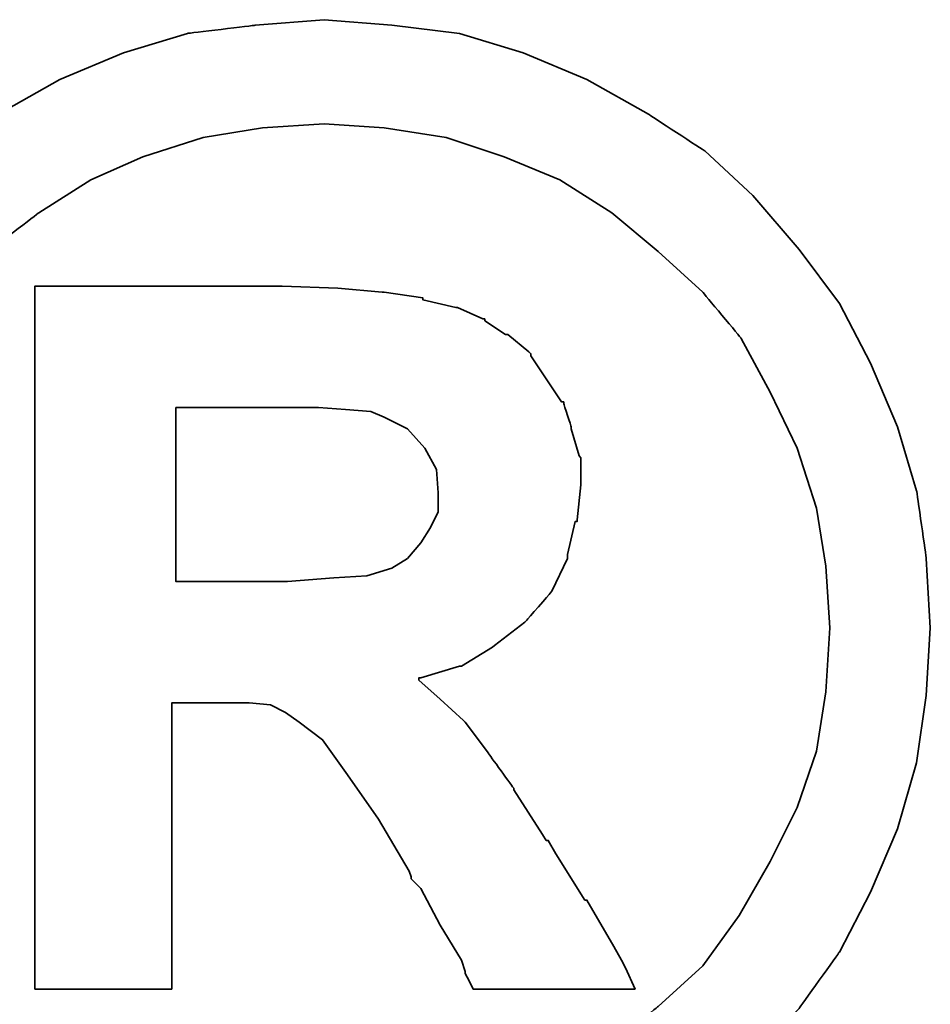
# Model space of a CAD drawing. Header units: inches. Extents: x 22 to 529, y 23 to 401.
# Tile 16 of 40: x 198.379 to 199.016, y 115.266 to 115.954. Entities that reach past the tile are written whole.
import ezdxf

# ---------------------------------------------------------------- set-up
doc = ezdxf.new("R2010")
doc.units = ezdxf.units.IN
doc.header["$LTSCALE"] = 0.1
doc.layers.add('DIM', color=4, linetype='Continuous')
doc.layers.add('layer 1', color=7, linetype='Continuous')

# ---------------------------------------------------------------- blocks, each defined once
blk = doc.blocks.new('TBI MOTION logo(完整正式版)')
at = {"layer": 'layer 1', "color": 22, "lineweight": 35}
for points, knots in [([(-91.89366, 20.43624), (-91.89366, 20.43624), (-91.91351, 20.77862), (-91.91351, 20.77862), (-91.91351, 20.77862), (-91.91351, 20.77862), (-91.96114, 21.11206), (-91.96114, 21.11206), (-91.96114, 21.11206), (-91.96114, 21.11206), (-92.05641, 21.42764), (-92.05641, 21.42764), (-92.05641, 21.42764), (-92.05641, 21.42764), (-92.18939, 21.74124), (-92.18939, 21.74124), (-92.18939, 21.74124), (-92.18939, 21.74124), (-92.34222, 22.03697), (-92.34222, 22.03697), (-92.34222, 22.03697), (-92.34222, 22.03697), (-92.5407, 22.30294), (-92.5407, 22.30294), (-92.5407, 22.30294), (-92.5407, 22.30294), (-92.76895, 22.5689), (-92.76895, 22.5689), (-92.76895, 22.5689), (-92.76895, 22.5689), (-93.00713, 22.78921), (-93.00713, 22.78921), (-93.00713, 22.78921), (-93.00713, 22.78921), (-93.285, 22.96982), (-93.285, 22.96982), (-93.285, 22.96982), (-93.285, 22.96982), (-93.58867, 23.14051), (-93.58867, 23.14051), (-93.58867, 23.14051), (-93.58867, 23.14051), (-93.90227, 23.2735), (-93.90227, 23.2735), (-93.90227, 23.2735), (-93.90227, 23.2735), (-94.21785, 23.36877), (-94.21785, 23.36877), (-94.21785, 23.36877), (-94.21785, 23.36877), (-94.55129, 23.40846), (-94.55129, 23.40846), (-94.55129, 23.40846), (-94.55129, 23.40846), (-94.88474, 23.43625), (-94.88474, 23.43625), (-94.88474, 23.43625), (-94.88474, 23.43625), (-95.22612, 23.40846), (-95.22612, 23.40846), (-95.22612, 23.40846), (-95.22612, 23.40846), (-95.55956, 23.36877), (-95.55956, 23.36877), (-95.55956, 23.36877), (-95.55956, 23.36877), (-95.87515, 23.2735), (-95.87515, 23.2735), (-95.87515, 23.2735), (-95.87515, 23.2735), (-96.18973, 23.14051), (-96.18973, 23.14051), (-96.18973, 23.14051), (-96.18973, 23.14051), (-96.4944, 22.96982), (-96.4944, 22.96982), (-96.4944, 22.96982), (-96.4944, 22.96982), (-96.77028, 22.78921), (-96.77028, 22.78921), (-96.77028, 22.78921), (-96.77028, 22.78921), (-97.00846, 22.5689), (-97.00846, 22.5689), (-97.00846, 22.5689), (-97.00846, 22.5689), (-97.23671, 22.30294), (-97.23671, 22.30294), (-97.23671, 22.30294), (-97.23671, 22.30294), (-97.43618, 22.03697), (-97.43618, 22.03697), (-97.43618, 22.03697), (-97.43618, 22.03697), (-97.58901, 21.74124), (-97.58901, 21.74124), (-97.58901, 21.74124), (-97.58901, 21.74124), (-97.72298, 21.42764), (-97.72298, 21.42764), (-97.72298, 21.42764), (-97.72298, 21.42764), (-97.81825, 21.11206), (-97.81825, 21.11206), (-97.81825, 21.11206), (-97.81825, 21.11206), (-97.86589, 20.77862), (-97.86589, 20.77862), (-97.86589, 20.77862), (-97.86589, 20.77862), (-97.88375, 20.43624), (-97.88375, 20.43624), (-97.88375, 20.43624), (-97.88375, 20.43624), (-97.86589, 20.1028), (-97.86589, 20.1028), (-97.86589, 20.1028), (-97.86589, 20.1028), (-97.81825, 19.77035), (-97.81825, 19.77035), (-97.81825, 19.77035), (-97.81825, 19.77035), (-97.72298, 19.44583), (-97.72298, 19.44583), (-97.72298, 19.44583), (-97.72298, 19.44583), (-97.58901, 19.13224), (-97.58901, 19.13224), (-97.58901, 19.13224), (-97.58901, 19.13224), (-97.43618, 18.83749), (-97.43618, 18.83749), (-97.43618, 18.83749), (-97.43618, 18.83749), (-97.23671, 18.55963), (-97.23671, 18.55963), (-97.23671, 18.55963), (-97.23671, 18.55963), (-97.00846, 18.32145), (-97.00846, 18.32145), (-97.00846, 18.32145), (-97.00846, 18.32145), (-96.77028, 18.0932), (-96.77028, 18.0932), (-96.77028, 18.0932), (-96.77028, 18.0932), (-96.4944, 17.88381), (-96.4944, 17.88381), (-96.4944, 17.88381), (-96.4944, 17.88381), (-96.18973, 17.72205), (-96.18973, 17.72205), (-96.18973, 17.72205), (-96.18973, 17.72205), (-95.87515, 17.58906), (-95.87515, 17.58906), (-95.87515, 17.58906), (-95.87515, 17.58906), (-95.55956, 17.4938), (-95.55956, 17.4938), (-95.55956, 17.4938), (-95.55956, 17.4938), (-95.22612, 17.44616), (-95.22612, 17.44616), (-95.22612, 17.44616), (-95.22612, 17.44616), (-94.88474, 17.42631), (-94.88474, 17.42631), (-94.88474, 17.42631), (-94.88474, 17.42631), (-94.55129, 17.44616), (-94.55129, 17.44616), (-94.55129, 17.44616), (-94.55129, 17.44616), (-94.21785, 17.4938), (-94.21785, 17.4938), (-94.21785, 17.4938), (-94.21785, 17.4938), (-93.90227, 17.58906), (-93.90227, 17.58906), (-93.90227, 17.58906), (-93.90227, 17.58906), (-93.58867, 17.72205), (-93.58867, 17.72205), (-93.58867, 17.72205), (-93.58867, 17.72205), (-93.285, 17.88381), (-93.285, 17.88381), (-93.285, 17.88381), (-93.285, 17.88381), (-93.00713, 18.0932), (-93.00713, 18.0932), (-93.00713, 18.0932), (-93.00713, 18.0932), (-92.76895, 18.32145), (-92.76895, 18.32145), (-92.76895, 18.32145), (-92.76895, 18.32145), (-92.5407, 18.55963), (-92.5407, 18.55963), (-92.5407, 18.55963), (-92.5407, 18.55963), (-92.34222, 18.83749), (-92.34222, 18.83749), (-92.34222, 18.83749), (-92.34222, 18.83749), (-92.18939, 19.13224), (-92.18939, 19.13224), (-92.18939, 19.13224), (-92.18939, 19.13224), (-92.05641, 19.44583), (-92.05641, 19.44583), (-92.05641, 19.44583), (-92.05641, 19.44583), (-91.96114, 19.77035), (-91.96114, 19.77035), (-91.96114, 19.77035), (-91.96114, 19.77035), (-91.91351, 20.1028), (-91.91351, 20.1028), (-91.91351, 20.1028), (-91.91351, 20.1028), (-91.89366, 20.43624), (-91.89366, 20.43624)], [0, 0, 0, 0, 0.0178571, 0.0178571, 0.0178571, 0.0178572, 0.0357143, 0.0357143, 0.0357143, 0.0357143, 0.0535714, 0.0535714, 0.0535714, 0.0535714, 0.0714286, 0.0714286, 0.0714286, 0.0714286, 0.0892857, 0.0892857, 0.0892857, 0.0892857, 0.1071429, 0.1071429, 0.1071429, 0.1071429, 0.125, 0.125, 0.125, 0.125, 0.1428571, 0.1428571, 0.1428571, 0.1428572, 0.1607143, 0.1607143, 0.1607143, 0.1607143, 0.1785714, 0.1785714, 0.1785714, 0.1785714, 0.1964286, 0.1964286, 0.1964286, 0.1964286, 0.2142857, 0.2142857, 0.2142857, 0.2142857, 0.2321429, 0.2321429, 0.2321429, 0.2321429, 0.25, 0.25, 0.25, 0.25, 0.2678571, 0.2678571, 0.2678571, 0.2678572, 0.2857143, 0.2857143, 0.2857143, 0.2857143, 0.3035714, 0.3035714, 0.3035714, 0.3035714, 0.3214286, 0.3214286, 0.3214286, 0.3214286, 0.3392857, 0.3392857, 0.3392857, 0.3392857, 0.3571429, 0.3571429, 0.3571429, 0.3571429, 0.375, 0.375, 0.375, 0.375, 0.3928571, 0.3928571, 0.3928571, 0.3928572, 0.4107143, 0.4107143, 0.4107143, 0.4107143, 0.4285714, 0.4285714, 0.4285714, 0.4285714, 0.4464286, 0.4464286, 0.4464286, 0.4464286, 0.4642857, 0.4642857, 0.4642857, 0.4642857, 0.4821429, 0.4821429, 0.4821429, 0.4821429, 0.5, 0.5, 0.5, 0.5, 0.5178571, 0.5178571, 0.5178571, 0.5178572, 0.5357143, 0.5357143, 0.5357143, 0.5357143, 0.5535714, 0.5535714, 0.5535714, 0.5535714, 0.5714286, 0.5714286, 0.5714286, 0.5714286, 0.5892857, 0.5892857, 0.5892857, 0.5892857, 0.6071429, 0.6071429, 0.6071429, 0.6071429, 0.625, 0.625, 0.625, 0.625, 0.6428571, 0.6428571, 0.6428571, 0.6428572, 0.6607143, 0.6607143, 0.6607143, 0.6607143, 0.6785714, 0.6785714, 0.6785714, 0.6785714, 0.6964286, 0.6964286, 0.6964286, 0.6964286, 0.7142857, 0.7142857, 0.7142857, 0.7142857, 0.7321429, 0.7321429, 0.7321429, 0.7321429, 0.75, 0.75, 0.75, 0.75, 0.7678571, 0.7678571, 0.7678571, 0.7678572, 0.7857143, 0.7857143, 0.7857143, 0.7857143, 0.8035714, 0.8035714, 0.8035714, 0.8035714, 0.8214286, 0.8214286, 0.8214286, 0.8214286, 0.8392857, 0.8392857, 0.8392857, 0.8392857, 0.8571429, 0.8571429, 0.8571429, 0.8571429, 0.875, 0.875, 0.875, 0.875, 0.8928571, 0.8928571, 0.8928571, 0.8928572, 0.9107143, 0.9107143, 0.9107143, 0.9107143, 0.9285714, 0.9285714, 0.9285714, 0.9285714, 0.9464286, 0.9464286, 0.9464286, 0.9464286, 0.9642857, 0.9642857, 0.9642857, 0.9642857, 0.9821429, 0.9821429, 0.9821429, 0.9821429, 1, 1, 1, 1]), ([(-92.38986, 20.43624), (-92.38986, 20.43624), (-92.40871, 20.74091), (-92.40871, 20.74091), (-92.40871, 20.74091), (-92.40871, 20.74091), (-92.45536, 21.02672), (-92.45536, 21.02672), (-92.45536, 21.02672), (-92.45536, 21.02672), (-92.55063, 21.32245), (-92.55063, 21.32245), (-92.55063, 21.32245), (-92.55063, 21.32245), (-92.68361, 21.59833), (-92.68361, 21.59833), (-92.68361, 21.59833), (-92.68361, 21.59833), (-92.82651, 21.86429), (-92.82651, 21.86429), (-92.82651, 21.86429), (-92.82651, 21.86429), (-93.01705, 22.09255), (-93.01705, 22.09255), (-93.01705, 22.09255), (-93.01705, 22.09255), (-93.23736, 22.29301), (-93.23736, 22.29301), (-93.23736, 22.29301), (-93.23736, 22.29301), (-93.46561, 22.48355), (-93.46561, 22.48355), (-93.46561, 22.48355), (-93.46561, 22.48355), (-93.72165, 22.6463), (-93.72165, 22.6463), (-93.72165, 22.6463), (-93.72165, 22.6463), (-93.99754, 22.75944), (-93.99754, 22.75944), (-93.99754, 22.75944), (-93.99754, 22.75944), (-94.28335, 22.85471), (-94.28335, 22.85471), (-94.28335, 22.85471), (-94.28335, 22.85471), (-94.589, 22.90234), (-94.589, 22.90234), (-94.589, 22.90234), (-94.589, 22.90234), (-94.88474, 22.92219), (-94.88474, 22.92219), (-94.88474, 22.92219), (-94.88474, 22.92219), (-95.1894, 22.90234), (-95.1894, 22.90234), (-95.1894, 22.90234), (-95.1894, 22.90234), (-95.48315, 22.85471), (-95.48315, 22.85471), (-95.48315, 22.85471), (-95.48315, 22.85471), (-95.77988, 22.75944), (-95.77988, 22.75944), (-95.77988, 22.75944), (-95.77988, 22.75944), (-96.03691, 22.6463), (-96.03691, 22.6463), (-96.03691, 22.6463), (-96.03691, 22.6463), (-96.29394, 22.48355), (-96.29394, 22.48355), (-96.29394, 22.48355), (-96.29394, 22.48355), (-96.54203, 22.29301), (-96.54203, 22.29301), (-96.54203, 22.29301), (-96.54203, 22.29301), (-96.75937, 22.09255), (-96.75937, 22.09255), (-96.75937, 22.09255), (-96.75937, 22.09255), (-96.9509, 21.86429), (-96.9509, 21.86429), (-96.9509, 21.86429), (-96.9509, 21.86429), (-97.0938, 21.59833), (-97.0938, 21.59833), (-97.0938, 21.59833), (-97.0938, 21.59833), (-97.21686, 21.32245), (-97.21686, 21.32245), (-97.21686, 21.32245), (-97.21686, 21.32245), (-97.32206, 21.02672), (-97.32206, 21.02672), (-97.32206, 21.02672), (-97.32206, 21.02672), (-97.36076, 20.74091), (-97.36076, 20.74091), (-97.36076, 20.74091), (-97.36076, 20.74091), (-97.37961, 20.43624), (-97.37961, 20.43624), (-97.37961, 20.43624), (-97.37961, 20.43624), (-97.36076, 20.12165), (-97.36076, 20.12165), (-97.36076, 20.12165), (-97.36076, 20.12165), (-97.32206, 19.82791), (-97.32206, 19.82791), (-97.32206, 19.82791), (-97.32206, 19.82791), (-97.21686, 19.55102), (-97.21686, 19.55102), (-97.21686, 19.55102), (-97.21686, 19.55102), (-97.0938, 19.28407), (-97.0938, 19.28407), (-97.0938, 19.28407), (-97.0938, 19.28407), (-96.94098, 19.01811), (-96.94098, 19.01811), (-96.94098, 19.01811), (-96.94098, 19.01811), (-96.75937, 18.77001), (-96.75937, 18.77001), (-96.75937, 18.77001), (-96.75937, 18.77001), (-96.54203, 18.56955), (-96.54203, 18.56955), (-96.54203, 18.56955), (-96.54203, 18.56955), (-96.29394, 18.37901), (-96.29394, 18.37901), (-96.29394, 18.37901), (-96.29394, 18.37901), (-96.03691, 18.21725), (-96.03691, 18.21725), (-96.03691, 18.21725), (-96.03691, 18.21725), (-95.77988, 18.10412), (-95.77988, 18.10412), (-95.77988, 18.10412), (-95.77988, 18.10412), (-95.48315, 18.00786), (-95.48315, 18.00786), (-95.48315, 18.00786), (-95.48315, 18.00786), (-95.1894, 17.96022), (-95.1894, 17.96022), (-95.1894, 17.96022), (-95.1894, 17.96022), (-94.88474, 17.94137), (-94.88474, 17.94137), (-94.88474, 17.94137), (-94.88474, 17.94137), (-94.589, 17.96022), (-94.589, 17.96022), (-94.589, 17.96022), (-94.589, 17.96022), (-94.28335, 18.00786), (-94.28335, 18.00786), (-94.28335, 18.00786), (-94.28335, 18.00786), (-93.99754, 18.10412), (-93.99754, 18.10412), (-93.99754, 18.10412), (-93.99754, 18.10412), (-93.72165, 18.21725), (-93.72165, 18.21725), (-93.72165, 18.21725), (-93.72165, 18.21725), (-93.46561, 18.37901), (-93.46561, 18.37901), (-93.46561, 18.37901), (-93.46561, 18.37901), (-93.23736, 18.56955), (-93.23736, 18.56955), (-93.23736, 18.56955), (-93.23736, 18.56955), (-93.01705, 18.77001), (-93.01705, 18.77001), (-93.01705, 18.77001), (-93.01705, 18.77001), (-92.83644, 19.01811), (-92.83644, 19.01811), (-92.83644, 19.01811), (-92.83644, 19.01811), (-92.68361, 19.28407), (-92.68361, 19.28407), (-92.68361, 19.28407), (-92.68361, 19.28407), (-92.55063, 19.55102), (-92.55063, 19.55102), (-92.55063, 19.55102), (-92.55063, 19.55102), (-92.45536, 19.82791), (-92.45536, 19.82791), (-92.45536, 19.82791), (-92.45536, 19.82791), (-92.40871, 20.12165), (-92.40871, 20.12165), (-92.40871, 20.12165), (-92.40871, 20.12165), (-92.38986, 20.43624), (-92.38986, 20.43624)], [0, 0, 0, 0, 0.0192308, 0.0192308, 0.0192308, 0.0192308, 0.0384615, 0.0384615, 0.0384615, 0.0384615, 0.0576923, 0.0576923, 0.0576923, 0.0576923, 0.0769231, 0.0769231, 0.0769231, 0.0769231, 0.0961538, 0.0961538, 0.0961538, 0.0961539, 0.1153846, 0.1153846, 0.1153846, 0.1153846, 0.1346154, 0.1346154, 0.1346154, 0.1346154, 0.1538462, 0.1538462, 0.1538462, 0.1538462, 0.1730769, 0.1730769, 0.1730769, 0.1730769, 0.1923077, 0.1923077, 0.1923077, 0.1923077, 0.2115385, 0.2115385, 0.2115385, 0.2115385, 0.2307692, 0.2307692, 0.2307692, 0.2307692, 0.25, 0.25, 0.25, 0.25, 0.2692308, 0.2692308, 0.2692308, 0.2692308, 0.2884615, 0.2884615, 0.2884615, 0.2884615, 0.3076923, 0.3076923, 0.3076923, 0.3076923, 0.3269231, 0.3269231, 0.3269231, 0.3269231, 0.3461538, 0.3461538, 0.3461538, 0.3461539, 0.3653846, 0.3653846, 0.3653846, 0.3653846, 0.3846154, 0.3846154, 0.3846154, 0.3846154, 0.4038462, 0.4038462, 0.4038462, 0.4038462, 0.4230769, 0.4230769, 0.4230769, 0.4230769, 0.4423077, 0.4423077, 0.4423077, 0.4423077, 0.4615385, 0.4615385, 0.4615385, 0.4615385, 0.4807692, 0.4807692, 0.4807692, 0.4807692, 0.5, 0.5, 0.5, 0.5, 0.5192308, 0.5192308, 0.5192308, 0.5192308, 0.5384615, 0.5384615, 0.5384615, 0.5384615, 0.5576923, 0.5576923, 0.5576923, 0.5576923, 0.5769231, 0.5769231, 0.5769231, 0.5769231, 0.5961538, 0.5961538, 0.5961538, 0.5961539, 0.6153846, 0.6153846, 0.6153846, 0.6153846, 0.6346154, 0.6346154, 0.6346154, 0.6346154, 0.6538462, 0.6538462, 0.6538462, 0.6538462, 0.6730769, 0.6730769, 0.6730769, 0.6730769, 0.6923077, 0.6923077, 0.6923077, 0.6923077, 0.7115385, 0.7115385, 0.7115385, 0.7115385, 0.7307692, 0.7307692, 0.7307692, 0.7307692, 0.75, 0.75, 0.75, 0.75, 0.7692308, 0.7692308, 0.7692308, 0.7692308, 0.7884615, 0.7884615, 0.7884615, 0.7884615, 0.8076923, 0.8076923, 0.8076923, 0.8076923, 0.8269231, 0.8269231, 0.8269231, 0.8269231, 0.8461538, 0.8461538, 0.8461538, 0.8461539, 0.8653846, 0.8653846, 0.8653846, 0.8653846, 0.8846154, 0.8846154, 0.8846154, 0.8846154, 0.9038462, 0.9038462, 0.9038462, 0.9038462, 0.9230769, 0.9230769, 0.9230769, 0.9230769, 0.9423077, 0.9423077, 0.9423077, 0.9423077, 0.9615385, 0.9615385, 0.9615385, 0.9615385, 0.9807692, 0.9807692, 0.9807692, 0.9807692, 1, 1, 1, 1]), ([(-96.31279, 18.7323), (-96.31279, 18.7323), (-96.31279, 18.77001), (-96.31279, 18.77001), (-96.31279, 18.77001), (-96.31279, 18.77001), (-96.31279, 18.87422), (-96.31279, 18.87422), (-96.31279, 18.87422), (-96.31279, 18.87422), (-96.31279, 19.04689), (-96.31279, 19.04689), (-96.31279, 19.04689), (-96.31279, 19.04689), (-96.31279, 19.25529), (-96.31279, 19.25529), (-96.31279, 19.25529), (-96.31279, 19.25529), (-96.31279, 19.5024), (-96.31279, 19.5024), (-96.31279, 19.5024), (-96.31279, 19.5024), (-96.31279, 19.77035), (-96.31279, 19.77035), (-96.31279, 19.77035), (-96.31279, 19.77035), (-96.31279, 20.37868), (-96.31279, 20.37868), (-96.31279, 20.37868), (-96.31279, 20.37868), (-96.31279, 20.98801), (-96.31279, 20.98801), (-96.31279, 20.98801), (-96.31279, 20.98801), (-96.31279, 21.27482), (-96.31279, 21.27482), (-96.31279, 21.27482), (-96.31279, 21.27482), (-96.31279, 21.52291), (-96.31279, 21.52291), (-96.31279, 21.52291), (-96.31279, 21.52291), (-96.31279, 21.75017), (-96.31279, 21.75017), (-96.31279, 21.75017), (-96.31279, 21.75017), (-96.31279, 21.90399), (-96.31279, 21.90399), (-96.31279, 21.90399), (-96.31279, 21.90399), (-96.31279, 22.0072), (-96.31279, 22.0072), (-96.31279, 22.0072), (-96.31279, 22.0072), (-96.31279, 22.04689), (-96.31279, 22.04689), (-96.31279, 22.04689), (-96.31279, 22.04689), (-96.31279, 22.12232), (-96.31279, 22.12232), (-96.31279, 22.12232), (-96.31279, 22.12232), (-96.2463, 22.12232), (-96.2463, 22.12232), (-96.2463, 22.12232), (-96.2463, 22.12232), (-96.22645, 22.12232), (-96.22645, 22.12232), (-96.22645, 22.12232), (-96.22645, 22.12232), (-96.18973, 22.12232), (-96.18973, 22.12232), (-96.18973, 22.12232), (-96.18973, 22.12232), (-96.05576, 22.12232), (-96.05576, 22.12232), (-96.05576, 22.12232), (-96.05576, 22.12232), (-95.87515, 22.12232), (-95.87515, 22.12232), (-95.87515, 22.12232), (-95.87515, 22.12232), (-95.66476, 22.12232), (-95.66476, 22.12232), (-95.66476, 22.12232), (-95.66476, 22.12232), (-95.44643, 22.12232), (-95.44643, 22.12232), (-95.44643, 22.12232), (-95.44643, 22.12232), (-95.27375, 22.12232), (-95.27375, 22.12232), (-95.27375, 22.12232), (-95.27375, 22.12232), (-95.15963, 22.12232), (-95.15963, 22.12232), (-95.15963, 22.12232), (-95.15963, 22.12232), (-95.12291, 22.12232), (-95.12291, 22.12232), (-95.12291, 22.12232), (-95.12291, 22.12232), (-95.10306, 22.12232), (-95.10306, 22.12232), (-95.10306, 22.12232), (-95.10306, 22.12232), (-95.09314, 22.12232), (-95.09314, 22.12232), (-95.09314, 22.12232), (-95.09314, 22.12232), (-94.81725, 22.1124), (-94.81725, 22.1124), (-94.81725, 22.1124), (-94.81725, 22.1124), (-94.59893, 22.09255), (-94.59893, 22.09255), (-94.59893, 22.09255), (-94.59893, 22.09255), (-94.589, 22.09255), (-94.589, 22.09255), (-94.589, 22.09255), (-94.589, 22.09255), (-94.39846, 22.06476), (-94.39846, 22.06476), (-94.39846, 22.06476), (-94.39846, 22.06476), (-94.39846, 22.05483), (-94.39846, 22.05483), (-94.39846, 22.05483), (-94.39846, 22.05483), (-94.23571, 22.01713), (-94.23571, 22.01713), (-94.23571, 22.01713), (-94.23571, 22.01713), (-94.22777, 22.01713), (-94.22777, 22.01713), (-94.22777, 22.01713), (-94.22777, 22.01713), (-94.10273, 21.96056), (-94.10273, 21.96056), (-94.10273, 21.96056), (-94.10273, 21.96056), (-94.09281, 21.96056), (-94.09281, 21.96056), (-94.09281, 21.96056), (-94.09281, 21.96056), (-94.09281, 21.95162), (-94.09281, 21.95162), (-94.09281, 21.95162), (-94.09281, 21.95162), (-93.9896, 21.88415), (-93.9896, 21.88415), (-93.9896, 21.88415), (-93.9896, 21.88415), (-93.97868, 21.88415), (-93.97868, 21.88415), (-93.97868, 21.88415), (-93.97868, 21.88415), (-93.87448, 21.79781), (-93.87448, 21.79781), (-93.87448, 21.79781), (-93.87448, 21.79781), (-93.86456, 21.78888), (-93.86456, 21.78888), (-93.86456, 21.78888), (-93.86456, 21.78888), (-93.86456, 21.77895), (-93.86456, 21.77895), (-93.86456, 21.77895), (-93.86456, 21.77895), (-93.78913, 21.66483), (-93.78913, 21.66483), (-93.78913, 21.66483), (-93.78913, 21.66483), (-93.71371, 21.5507), (-93.71371, 21.5507), (-93.71371, 21.5507), (-93.71371, 21.5507), (-93.7028, 21.5507), (-93.7028, 21.5507), (-93.7028, 21.5507), (-93.7028, 21.5507), (-93.7028, 21.54078), (-93.7028, 21.54078), (-93.7028, 21.54078), (-93.7028, 21.54078), (-93.66608, 21.42764), (-93.66608, 21.42764), (-93.66608, 21.42764), (-93.66608, 21.42764), (-93.66608, 21.41772), (-93.66608, 21.41772), (-93.66608, 21.41772), (-93.66608, 21.41772), (-93.62638, 21.28474), (-93.62638, 21.28474), (-93.62638, 21.28474), (-93.62638, 21.28474), (-93.61844, 21.27482), (-93.61844, 21.27482), (-93.61844, 21.27482), (-93.61844, 21.27482), (-93.61844, 21.14977), (-93.61844, 21.14977), (-93.61844, 21.14977), (-93.61844, 21.14977), (-93.61844, 21.14183), (-93.61844, 21.14183), (-93.61844, 21.14183), (-93.61844, 21.14183), (-93.6363, 20.96915), (-93.6363, 20.96915), (-93.6363, 20.96915), (-93.6363, 20.96915), (-93.6363, 20.96122), (-93.6363, 20.96122), (-93.6363, 20.96122), (-93.6363, 20.96122), (-93.64623, 20.96122), (-93.64623, 20.96122), (-93.64623, 20.96122), (-93.64623, 20.96122), (-93.68493, 20.79847), (-93.68493, 20.79847), (-93.68493, 20.79847), (-93.68493, 20.79847), (-93.68493, 20.78854), (-93.68493, 20.78854), (-93.68493, 20.78854), (-93.68493, 20.78854), (-93.68493, 20.77862), (-93.68493, 20.77862), (-93.68493, 20.77862), (-93.68493, 20.77862), (-93.76135, 20.61785), (-93.76135, 20.61785), (-93.76135, 20.61785), (-93.76135, 20.61785), (-93.76929, 20.60693), (-93.76929, 20.60693), (-93.76929, 20.60693), (-93.76929, 20.60693), (-93.8844, 20.47495), (-93.8844, 20.47495), (-93.8844, 20.47495), (-93.8844, 20.47495), (-93.89433, 20.46502), (-93.89433, 20.46502), (-93.89433, 20.46502), (-93.89433, 20.46502), (-94.04517, 20.34991), (-94.04517, 20.34991), (-94.04517, 20.34991), (-94.04517, 20.34991), (-94.05509, 20.34197), (-94.05509, 20.34197), (-94.05509, 20.34197), (-94.05509, 20.34197), (-94.20792, 20.2467), (-94.20792, 20.2467), (-94.20792, 20.2467), (-94.20792, 20.2467), (-94.21785, 20.2467), (-94.21785, 20.2467), (-94.21785, 20.2467), (-94.21785, 20.2467), (-94.40839, 20.18913), (-94.40839, 20.18913), (-94.40839, 20.18913), (-94.40839, 20.18913), (-94.41831, 20.18913), (-94.41831, 20.18913), (-94.41831, 20.18913), (-94.41831, 20.18913), (-94.41831, 20.17921), (-94.41831, 20.17921), (-94.41831, 20.17921), (-94.41831, 20.17921), (-94.31312, 20.08394), (-94.31312, 20.08394), (-94.31312, 20.08394), (-94.31312, 20.08394), (-94.198, 19.97875), (-94.198, 19.97875), (-94.198, 19.97875), (-94.198, 19.97875), (-94.18907, 19.97081), (-94.18907, 19.97081), (-94.18907, 19.97081), (-94.18907, 19.97081), (-94.07494, 19.81798), (-94.07494, 19.81798), (-94.07494, 19.81798), (-94.07494, 19.81798), (-93.9499, 19.6453), (-93.9499, 19.6453), (-93.9499, 19.6453), (-93.9499, 19.6453), (-93.9499, 19.63736), (-93.9499, 19.63736), (-93.9499, 19.63736), (-93.9499, 19.63736), (-93.80799, 19.41705), (-93.80799, 19.41705), (-93.80799, 19.41705), (-93.80799, 19.41705), (-93.78913, 19.38828), (-93.78913, 19.38828), (-93.78913, 19.38828), (-93.78913, 19.38828), (-93.77921, 19.38828), (-93.77921, 19.38828), (-93.77921, 19.38828), (-93.77921, 19.38828), (-93.7415, 19.32178), (-93.7415, 19.32178), (-93.7415, 19.32178), (-93.7415, 19.32178), (-93.59859, 19.09353), (-93.59859, 19.09353), (-93.59859, 19.09353), (-93.59859, 19.09353), (-93.58867, 19.09353), (-93.58867, 19.09353), (-93.58867, 19.09353), (-93.58867, 19.09353), (-93.45569, 18.86528), (-93.45569, 18.86528), (-93.45569, 18.86528), (-93.45569, 18.86528), (-93.41798, 18.7978), (-93.41798, 18.7978), (-93.41798, 18.7978), (-93.41798, 18.7978), (-93.39813, 18.76009), (-93.39813, 18.76009), (-93.39813, 18.76009), (-93.39813, 18.76009), (-93.3505, 18.6549), (-93.3505, 18.6549), (-93.3505, 18.6549), (-93.3505, 18.6549), (-93.45569, 18.6549), (-93.45569, 18.6549), (-93.45569, 18.6549), (-93.45569, 18.6549), (-93.47454, 18.6549), (-93.47454, 18.6549), (-93.47454, 18.6549), (-93.47454, 18.6549), (-93.56088, 18.6549), (-93.56088, 18.6549), (-93.56088, 18.6549), (-93.56088, 18.6549), (-93.78913, 18.6549), (-93.78913, 18.6549), (-93.78913, 18.6549), (-93.78913, 18.6549), (-94.01738, 18.6549), (-94.01738, 18.6549), (-94.01738, 18.6549), (-94.01738, 18.6549), (-94.09281, 18.6549), (-94.09281, 18.6549), (-94.09281, 18.6549), (-94.09281, 18.6549), (-94.11265, 18.6549), (-94.11265, 18.6549), (-94.11265, 18.6549), (-94.11265, 18.6549), (-94.15036, 18.6549), (-94.15036, 18.6549), (-94.15036, 18.6549), (-94.15036, 18.6549), (-94.17021, 18.69459), (-94.17021, 18.69459), (-94.17021, 18.69459), (-94.17021, 18.69459), (-94.18907, 18.7323), (-94.18907, 18.7323), (-94.18907, 18.7323), (-94.18907, 18.7323), (-94.18907, 18.74223), (-94.18907, 18.74223), (-94.18907, 18.74223), (-94.18907, 18.74223), (-94.20792, 18.7978), (-94.20792, 18.7978), (-94.20792, 18.7978), (-94.20792, 18.7978), (-94.31312, 18.97048), (-94.31312, 18.97048), (-94.31312, 18.97048), (-94.31312, 18.97048), (-94.40839, 19.1501), (-94.40839, 19.1501), (-94.40839, 19.1501), (-94.40839, 19.1501), (-94.4461, 19.1888), (-94.4461, 19.1888), (-94.4461, 19.1888), (-94.4461, 19.1888), (-94.45602, 19.19873), (-94.45602, 19.19873), (-94.45602, 19.19873), (-94.45602, 19.19873), (-94.45602, 19.20766), (-94.45602, 19.20766), (-94.45602, 19.20766), (-94.45602, 19.20766), (-94.46595, 19.23644), (-94.46595, 19.23644), (-94.46595, 19.23644), (-94.46595, 19.23644), (-94.61679, 19.49347), (-94.61679, 19.49347), (-94.61679, 19.49347), (-94.61679, 19.49347), (-94.76962, 19.7118), (-94.76962, 19.7118), (-94.76962, 19.7118), (-94.76962, 19.7118), (-94.89268, 19.88447), (-94.89268, 19.88447), (-94.89268, 19.88447), (-94.89268, 19.88447), (-95.00779, 19.97081), (-95.00779, 19.97081), (-95.00779, 19.97081), (-95.00779, 19.97081), (-95.07528, 20.01845), (-95.07528, 20.01845), (-95.07528, 20.01845), (-95.07528, 20.01845), (-95.1507, 20.05616), (-95.1507, 20.05616), (-95.1507, 20.05616), (-95.1507, 20.05616), (-95.2549, 20.06608), (-95.2549, 20.06608), (-95.2549, 20.06608), (-95.2549, 20.06608), (-95.38887, 20.06608), (-95.38887, 20.06608), (-95.38887, 20.06608), (-95.38887, 20.06608), (-95.40872, 20.06608), (-95.40872, 20.06608), (-95.40872, 20.06608), (-95.40872, 20.06608), (-95.42658, 20.06608), (-95.42658, 20.06608), (-95.42658, 20.06608), (-95.42658, 20.06608), (-95.5417, 20.06608), (-95.5417, 20.06608), (-95.5417, 20.06608), (-95.5417, 20.06608), (-95.63697, 20.06608), (-95.63697, 20.06608), (-95.63697, 20.06608), (-95.63697, 20.06608), (-95.63697, 19.99761), (-95.63697, 19.99761), (-95.63697, 19.99761), (-95.63697, 19.99761), (-95.63697, 19.92318), (-95.63697, 19.92318), (-95.63697, 19.92318), (-95.63697, 19.92318), (-95.63697, 19.69294), (-95.63697, 19.69294), (-95.63697, 19.69294), (-95.63697, 19.69294), (-95.63697, 19.44583), (-95.63697, 19.44583), (-95.63697, 19.44583), (-95.63697, 19.44583), (-95.63697, 19.17888), (-95.63697, 19.17888), (-95.63697, 19.17888), (-95.63697, 19.17888), (-95.63697, 18.96055), (-95.63697, 18.96055), (-95.63697, 18.96055), (-95.63697, 18.96055), (-95.63697, 18.87422), (-95.63697, 18.87422), (-95.63697, 18.87422), (-95.63697, 18.87422), (-95.63697, 18.80773), (-95.63697, 18.80773), (-95.63697, 18.80773), (-95.63697, 18.80773), (-95.63697, 18.75017), (-95.63697, 18.75017), (-95.63697, 18.75017), (-95.63697, 18.75017), (-95.63697, 18.7323), (-95.63697, 18.7323), (-95.63697, 18.7323), (-95.63697, 18.7323), (-95.63697, 18.6549), (-95.63697, 18.6549), (-95.63697, 18.6549), (-95.63697, 18.6549), (-95.70247, 18.6549), (-95.70247, 18.6549), (-95.70247, 18.6549), (-95.70247, 18.6549), (-95.72232, 18.6549), (-95.72232, 18.6549), (-95.72232, 18.6549), (-95.72232, 18.6549), (-95.77988, 18.6549), (-95.77988, 18.6549), (-95.77988, 18.6549), (-95.77988, 18.6549), (-95.97835, 18.6549), (-95.97835, 18.6549), (-95.97835, 18.6549), (-95.97835, 18.6549), (-96.15103, 18.6549), (-96.15103, 18.6549), (-96.15103, 18.6549), (-96.15103, 18.6549), (-96.2076, 18.6549), (-96.2076, 18.6549), (-96.2076, 18.6549), (-96.2076, 18.6549), (-96.2463, 18.6549), (-96.2463, 18.6549), (-96.2463, 18.6549), (-96.2463, 18.6549), (-96.31279, 18.6549), (-96.31279, 18.6549), (-96.31279, 18.6549), (-96.31279, 18.6549), (-96.31279, 18.7323), (-96.31279, 18.7323)], [0, 0, 0, 0, 0.0074074, 0.0074074, 0.0074074, 0.0074074, 0.0148148, 0.0148148, 0.0148148, 0.0148148, 0.0222222, 0.0222222, 0.0222222, 0.0222222, 0.0296296, 0.0296296, 0.0296296, 0.0296296, 0.037037, 0.037037, 0.037037, 0.037037, 0.0444444, 0.0444444, 0.0444444, 0.0444445, 0.0518519, 0.0518519, 0.0518519, 0.0518519, 0.0592593, 0.0592593, 0.0592593, 0.0592593, 0.0666667, 0.0666667, 0.0666667, 0.0666667, 0.0740741, 0.0740741, 0.0740741, 0.0740741, 0.0814815, 0.0814815, 0.0814815, 0.0814815, 0.0888889, 0.0888889, 0.0888889, 0.0888889, 0.0962963, 0.0962963, 0.0962963, 0.0962963, 0.1037037, 0.1037037, 0.1037037, 0.1037037, 0.1111111, 0.1111111, 0.1111111, 0.1111111, 0.1185185, 0.1185185, 0.1185185, 0.1185185, 0.1259259, 0.1259259, 0.1259259, 0.1259259, 0.1333333, 0.1333333, 0.1333333, 0.1333333, 0.1407407, 0.1407407, 0.1407407, 0.1407408, 0.1481481, 0.1481481, 0.1481481, 0.1481482, 0.1555556, 0.1555556, 0.1555556, 0.1555556, 0.162963, 0.162963, 0.162963, 0.162963, 0.1703704, 0.1703704, 0.1703704, 0.1703704, 0.1777778, 0.1777778, 0.1777778, 0.1777778, 0.1851852, 0.1851852, 0.1851852, 0.1851852, 0.1925926, 0.1925926, 0.1925926, 0.1925926, 0.2, 0.2, 0.2, 0.2, 0.2074074, 0.2074074, 0.2074074, 0.2074074, 0.2148148, 0.2148148, 0.2148148, 0.2148148, 0.2222222, 0.2222222, 0.2222222, 0.2222222, 0.2296296, 0.2296296, 0.2296296, 0.2296296, 0.237037, 0.237037, 0.237037, 0.237037, 0.2444444, 0.2444444, 0.2444444, 0.2444445, 0.2518519, 0.2518519, 0.2518519, 0.2518519, 0.2592593, 0.2592593, 0.2592593, 0.2592593, 0.2666667, 0.2666667, 0.2666667, 0.2666667, 0.2740741, 0.2740741, 0.2740741, 0.2740741, 0.2814815, 0.2814815, 0.2814815, 0.2814815, 0.2888889, 0.2888889, 0.2888889, 0.2888889, 0.2962963, 0.2962963, 0.2962963, 0.2962963, 0.3037037, 0.3037037, 0.3037037, 0.3037037, 0.3111111, 0.3111111, 0.3111111, 0.3111111, 0.3185185, 0.3185185, 0.3185185, 0.3185185, 0.3259259, 0.3259259, 0.3259259, 0.3259259, 0.3333333, 0.3333333, 0.3333333, 0.3333333, 0.3407407, 0.3407407, 0.3407407, 0.3407408, 0.3481481, 0.3481481, 0.3481481, 0.3481482, 0.3555556, 0.3555556, 0.3555556, 0.3555556, 0.362963, 0.362963, 0.362963, 0.362963, 0.3703704, 0.3703704, 0.3703704, 0.3703704, 0.3777778, 0.3777778, 0.3777778, 0.3777778, 0.3851852, 0.3851852, 0.3851852, 0.3851852, 0.3925926, 0.3925926, 0.3925926, 0.3925926, 0.4, 0.4, 0.4, 0.4, 0.4074074, 0.4074074, 0.4074074, 0.4074074, 0.4148148, 0.4148148, 0.4148148, 0.4148148, 0.4222222, 0.4222222, 0.4222222, 0.4222222, 0.4296296, 0.4296296, 0.4296296, 0.4296296, 0.437037, 0.437037, 0.437037, 0.437037, 0.4444444, 0.4444444, 0.4444444, 0.4444445, 0.4518519, 0.4518519, 0.4518519, 0.4518519, 0.4592593, 0.4592593, 0.4592593, 0.4592593, 0.4666667, 0.4666667, 0.4666667, 0.4666667, 0.4740741, 0.4740741, 0.4740741, 0.4740741, 0.4814815, 0.4814815, 0.4814815, 0.4814815, 0.4888889, 0.4888889, 0.4888889, 0.4888889, 0.4962963, 0.4962963, 0.4962963, 0.4962963, 0.5037037, 0.5037037, 0.5037037, 0.5037037, 0.5111111, 0.5111111, 0.5111111, 0.5111111, 0.5185185, 0.5185185, 0.5185185, 0.5185185, 0.5259259, 0.5259259, 0.5259259, 0.5259259, 0.5333333, 0.5333333, 0.5333333, 0.5333333, 0.5407407, 0.5407407, 0.5407407, 0.5407408, 0.5481481, 0.5481481, 0.5481481, 0.5481482, 0.5555556, 0.5555556, 0.5555556, 0.5555556, 0.562963, 0.562963, 0.562963, 0.562963, 0.5703704, 0.5703704, 0.5703704, 0.5703704, 0.5777778, 0.5777778, 0.5777778, 0.5777778, 0.5851852, 0.5851852, 0.5851852, 0.5851852, 0.5925926, 0.5925926, 0.5925926, 0.5925926, 0.6, 0.6, 0.6, 0.6, 0.6074074, 0.6074074, 0.6074074, 0.6074074, 0.6148148, 0.6148148, 0.6148148, 0.6148148, 0.6222222, 0.6222222, 0.6222222, 0.6222222, 0.6296296, 0.6296296, 0.6296296, 0.6296296, 0.637037, 0.637037, 0.637037, 0.637037, 0.6444444, 0.6444444, 0.6444444, 0.6444445, 0.6518519, 0.6518519, 0.6518519, 0.6518519, 0.6592593, 0.6592593, 0.6592593, 0.6592593, 0.6666667, 0.6666667, 0.6666667, 0.6666667, 0.6740741, 0.6740741, 0.6740741, 0.6740741, 0.6814815, 0.6814815, 0.6814815, 0.6814815, 0.6888889, 0.6888889, 0.6888889, 0.6888889, 0.6962963, 0.6962963, 0.6962963, 0.6962963, 0.7037037, 0.7037037, 0.7037037, 0.7037037, 0.7111111, 0.7111111, 0.7111111, 0.7111111, 0.7185185, 0.7185185, 0.7185185, 0.7185185, 0.7259259, 0.7259259, 0.7259259, 0.7259259, 0.7333333, 0.7333333, 0.7333333, 0.7333333, 0.7407407, 0.7407407, 0.7407407, 0.7407408, 0.7481481, 0.7481481, 0.7481481, 0.7481482, 0.7555556, 0.7555556, 0.7555556, 0.7555556, 0.762963, 0.762963, 0.762963, 0.762963, 0.7703704, 0.7703704, 0.7703704, 0.7703704, 0.7777778, 0.7777778, 0.7777778, 0.7777778, 0.7851852, 0.7851852, 0.7851852, 0.7851852, 0.7925926, 0.7925926, 0.7925926, 0.7925926, 0.8, 0.8, 0.8, 0.8, 0.8074074, 0.8074074, 0.8074074, 0.8074074, 0.8148148, 0.8148148, 0.8148148, 0.8148148, 0.8222222, 0.8222222, 0.8222222, 0.8222222, 0.8296296, 0.8296296, 0.8296296, 0.8296296, 0.837037, 0.837037, 0.837037, 0.837037, 0.8444444, 0.8444444, 0.8444444, 0.8444445, 0.8518519, 0.8518519, 0.8518519, 0.8518519, 0.8592593, 0.8592593, 0.8592593, 0.8592593, 0.8666667, 0.8666667, 0.8666667, 0.8666667, 0.8740741, 0.8740741, 0.8740741, 0.8740741, 0.8814815, 0.8814815, 0.8814815, 0.8814815, 0.8888889, 0.8888889, 0.8888889, 0.8888889, 0.8962963, 0.8962963, 0.8962963, 0.8962963, 0.9037037, 0.9037037, 0.9037037, 0.9037037, 0.9111111, 0.9111111, 0.9111111, 0.9111111, 0.9185185, 0.9185185, 0.9185185, 0.9185185, 0.9259259, 0.9259259, 0.9259259, 0.9259259, 0.9333333, 0.9333333, 0.9333333, 0.9333333, 0.9407407, 0.9407407, 0.9407407, 0.9407408, 0.9481481, 0.9481481, 0.9481481, 0.9481482, 0.9555556, 0.9555556, 0.9555556, 0.9555556, 0.962963, 0.962963, 0.962963, 0.962963, 0.9703704, 0.9703704, 0.9703704, 0.9703704, 0.9777778, 0.9777778, 0.9777778, 0.9777778, 0.9851852, 0.9851852, 0.9851852, 0.9851852, 0.9925926, 0.9925926, 0.9925926, 0.9925926, 1, 1, 1, 1]), ([(-95.61712, 21.52291), (-95.61712, 21.52291), (-95.61712, 21.44551), (-95.61712, 21.44551), (-95.61712, 21.44551), (-95.61712, 21.44551), (-95.61712, 21.27482), (-95.61712, 21.27482), (-95.61712, 21.27482), (-95.61712, 21.27482), (-95.61712, 21.08328), (-95.61712, 21.08328), (-95.61712, 21.08328), (-95.61712, 21.08328), (-95.61712, 20.91358), (-95.61712, 20.91358), (-95.61712, 20.91358), (-95.61712, 20.91358), (-95.61712, 20.74091), (-95.61712, 20.74091), (-95.61712, 20.74091), (-95.61712, 20.74091), (-95.61712, 20.66449), (-95.61712, 20.66449), (-95.61712, 20.66449), (-95.61712, 20.66449), (-95.59926, 20.66449), (-95.59926, 20.66449), (-95.59926, 20.66449), (-95.59926, 20.66449), (-95.38887, 20.66449), (-95.38887, 20.66449), (-95.38887, 20.66449), (-95.38887, 20.66449), (-95.15963, 20.66449), (-95.15963, 20.66449), (-95.15963, 20.66449), (-95.15963, 20.66449), (-95.08421, 20.66449), (-95.08421, 20.66449), (-95.08421, 20.66449), (-95.08421, 20.66449), (-95.06535, 20.66449), (-95.06535, 20.66449), (-95.06535, 20.66449), (-95.06535, 20.66449), (-94.8371, 20.68335), (-94.8371, 20.68335), (-94.8371, 20.68335), (-94.8371, 20.68335), (-94.67435, 20.69327), (-94.67435, 20.69327), (-94.67435, 20.69327), (-94.67435, 20.69327), (-94.55129, 20.73098), (-94.55129, 20.73098), (-94.55129, 20.73098), (-94.55129, 20.73098), (-94.47389, 20.77862), (-94.47389, 20.77862), (-94.47389, 20.77862), (-94.47389, 20.77862), (-94.40839, 20.85503), (-94.40839, 20.85503), (-94.40839, 20.85503), (-94.40839, 20.85503), (-94.36075, 20.93145), (-94.36075, 20.93145), (-94.36075, 20.93145), (-94.36075, 20.93145), (-94.32304, 21.00885), (-94.32304, 21.00885), (-94.32304, 21.00885), (-94.32304, 21.00885), (-94.32304, 21.10214), (-94.32304, 21.10214), (-94.32304, 21.10214), (-94.32304, 21.10214), (-94.33098, 21.21726), (-94.33098, 21.21726), (-94.33098, 21.21726), (-94.33098, 21.21726), (-94.38854, 21.32245), (-94.38854, 21.32245), (-94.38854, 21.32245), (-94.38854, 21.32245), (-94.47389, 21.41772), (-94.47389, 21.41772), (-94.47389, 21.41772), (-94.47389, 21.41772), (-94.589, 21.47528), (-94.589, 21.47528), (-94.589, 21.47528), (-94.589, 21.47528), (-94.65549, 21.50306), (-94.65549, 21.50306), (-94.65549, 21.50306), (-94.65549, 21.50306), (-94.77954, 21.51299), (-94.77954, 21.51299), (-94.77954, 21.51299), (-94.77954, 21.51299), (-94.91252, 21.52291), (-94.91252, 21.52291), (-94.91252, 21.52291), (-94.91252, 21.52291), (-95.10306, 21.52291), (-95.10306, 21.52291), (-95.10306, 21.52291), (-95.10306, 21.52291), (-95.12291, 21.52291), (-95.12291, 21.52291), (-95.12291, 21.52291), (-95.12291, 21.52291), (-95.19833, 21.52291), (-95.19833, 21.52291), (-95.19833, 21.52291), (-95.19833, 21.52291), (-95.40872, 21.52291), (-95.40872, 21.52291), (-95.40872, 21.52291), (-95.40872, 21.52291), (-95.59926, 21.52291), (-95.59926, 21.52291), (-95.59926, 21.52291), (-95.59926, 21.52291), (-95.61712, 21.52291), (-95.61712, 21.52291)], [0, 0, 0, 0, 0.03125, 0.03125, 0.03125, 0.03125, 0.0625, 0.0625, 0.0625, 0.0625, 0.09375, 0.09375, 0.09375, 0.09375, 0.125, 0.125, 0.125, 0.125, 0.15625, 0.15625, 0.15625, 0.15625, 0.1875, 0.1875, 0.1875, 0.1875, 0.21875, 0.21875, 0.21875, 0.21875, 0.25, 0.25, 0.25, 0.25, 0.28125, 0.28125, 0.28125, 0.28125, 0.3125, 0.3125, 0.3125, 0.3125, 0.34375, 0.34375, 0.34375, 0.34375, 0.375, 0.375, 0.375, 0.375, 0.40625, 0.40625, 0.40625, 0.40625, 0.4375, 0.4375, 0.4375, 0.4375, 0.46875, 0.46875, 0.46875, 0.46875, 0.5, 0.5, 0.5, 0.5, 0.53125, 0.53125, 0.53125, 0.53125, 0.5625, 0.5625, 0.5625, 0.5625, 0.59375, 0.59375, 0.59375, 0.59375, 0.625, 0.625, 0.625, 0.625, 0.65625, 0.65625, 0.65625, 0.65625, 0.6875, 0.6875, 0.6875, 0.6875, 0.71875, 0.71875, 0.71875, 0.71875, 0.75, 0.75, 0.75, 0.75, 0.78125, 0.78125, 0.78125, 0.78125, 0.8125, 0.8125, 0.8125, 0.8125, 0.84375, 0.84375, 0.84375, 0.84375, 0.875, 0.875, 0.875, 0.875, 0.90625, 0.90625, 0.90625, 0.90625, 0.9375, 0.9375, 0.9375, 0.9375, 0.96875, 0.96875, 0.96875, 0.96875, 1, 1, 1, 1])]:
    blk.add_open_spline(points, degree=3, knots=knots, dxfattribs=at)

msp = doc.modelspace()

# ---------------------------------------------------------------- block references
at = {"layer": 'DIM', "xscale": 0.141750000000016, "yscale": 0.141750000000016, "zscale": 0.141750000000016}
msp.add_blockref('TBI MOTION logo(完整正式版)', (212.04172, 112.63209), dxfattribs=at)

doc.saveas('drawing.dxf')
